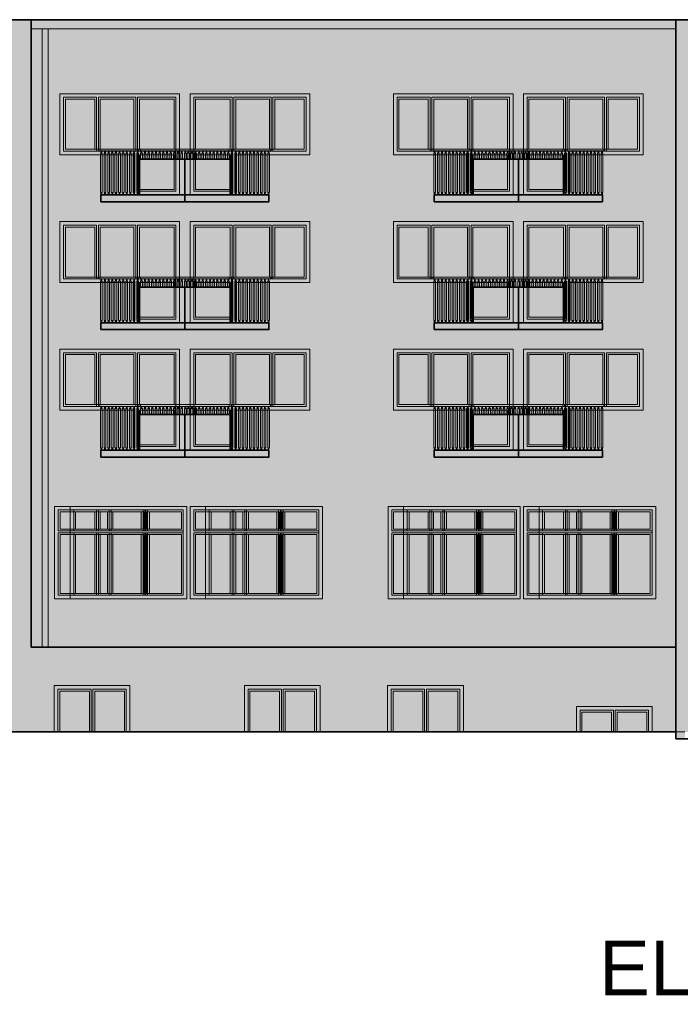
# Model space of a CAD drawing. Header units: inches. Extents: x 0 to 111471, y -105323 to 11070.
# Tile 118 of 256: x 40080 to 41528, y -35550 to -33391. Entities that reach past the tile are written whole.
import ezdxf

# ---------------------------------------------------------------- set-up
doc = ezdxf.new("R2010")
doc.units = ezdxf.units.IN
doc.header["$MEASUREMENT"] = 0
doc.linetypes.add('DASHED', pattern=[19.05, 12.7, -6.35])
for name, color, linetype, lineweight in [('888 drzwi i okna', 4, 'Continuous', 0), ('888 hatch antracyt szary', 251, 'Continuous', 0), ('888 hatch jasny beż', 7, 'Continuous', 0), ('888 projektowane elementy', 6, 'Continuous', 13), ('888 sciany istniejące', 2, 'Continuous', 35), ('888 widok', 8, 'Continuous', 0)]:
    doc.layers.add(name, color=color, linetype=linetype, lineweight=lineweight)
doc.styles.get("Standard").update_dxf_attribs({"font": 'arial.ttf'})

# ---------------------------------------------------------------- blocks, each defined once
blk = doc.blocks.new('G$CCCD7E5BA')
at = {"layer": '888 drzwi i okna', "ltscale": 1.6}
for points in [[(-256, 0), (0, 0), (0, 203), (-256, 203)], [(-174, 195), (-174, 195)]]:
    blk.add_lwpolyline(points, close=True, dxfattribs=at)
for points in [[(-170, 195), (-248, 195), (-248, 149)], [(-244, 195), (-170, 195)], [(-170, 195), (-170, 149)], [(-166, 195), (-166, 149)], [(-90, 195), (-166, 195)], [(-90, 195), (-90, 149)], [(-86, 195), (-86, 149)], [(-86, 8), (-8, 8), (-8, 195), (-86, 195)], [(-174, 191), (-244, 191), (-244, 153)], [(-244, 191), (-174, 191)], [(-174, 191), (-174, 153)], [(-162, 191), (-162, 153)], [(-94, 191), (-162, 191)], [(-94, 191), (-94, 153)], [(-12, 153), (-12, 191), (-82, 191)], [(-82, 191), (-82, 153)], [(-174, 153), (-244, 153)], [(-94, 153), (-162, 153)], [(-12, 153), (-82, 153)], [(-170, 149), (-248, 149)], [(-248, 145), (-248, 8), (-170, 8)], [(-170, 145), (-248, 145)], [(-244, 141), (-244, 12), (-174, 12)], [(-174, 141), (-244, 141)], [(-174, 141), (-174, 12)], [(-170, 145), (-170, 8)], [(-90, 149), (-166, 149)], [(-166, 145), (-166, 8)], [(-90, 145), (-166, 145)], [(-162, 141), (-162, 12)], [(-94, 141), (-162, 141)], [(-94, 141), (-94, 12)], [(-90, 145), (-90, 8)], [(-8, 149), (-86, 149)], [(-86, 145), (-86, 8)], [(-8, 145), (-86, 145)], [(-82, 141), (-82, 12)], [(-12, 141), (-82, 141)], [(-82, 12), (-12, 12), (-12, 141)], [(-166, 8), (-90, 8)], [(-162, 12), (-94, 12)]]:
    blk.add_lwpolyline(points, dxfattribs=at)
blk = doc.blocks.new('G$C3E1F0AC9')
at = {"layer": '888 projektowane elementy', "ltscale": 0.01}
h = blk.add_hatch(color=7, dxfattribs=at)
h.dxf.hatch_style = 1
h.paths.add_polyline_path([(-262.3, 0), (0, 0), (0, -221.8), (-100, -221.8), (-100, -133.8), (-262.3, -133.8)])
at = {"layer": '888 widok', "ltscale": 0.01}
h = blk.add_hatch(color=253, dxfattribs=at)
h.dxf.hatch_style = 1
h.paths.add_polyline_path([(-185.8, -121.8), (-185.8, -50), (-185.8, -12), (-250.3, -12), (-250.3, -50), (-250.3, -121.8)])
h.paths.add_polyline_path([(-100, -121.8), (-100, -50), (-100, -12), (-173.8, -12), (-173.8, -50), (-173.8, -121.8)])
h.paths.add_polyline_path([(-12, -12), (-88, -12), (-88, -50), (-88, -121.8), (-12, -121.8), (-12, -50)])
h.paths.add_polyline_path([(-88, -133.8), (-88, -209.8), (-87.8, -209.8), (-12.2, -209.8), (-12, -209.8), (-12, -133.8), (-87.8, -133.8)], is_closed=False)
at = {"layer": '888 drzwi i okna'}
for points in [[(0, -133.8), (0, 0), (-262.3, 0), (-262.3, -133.8), (-100, -133.8)], [(-262.3, 0), (0, 0), (0, -221.8), (-100, -221.8), (-100, -133.8), (-262.3, -133.8), (-262.3, 0)], [(-181.8, -125.8), (-254.3, -125.8), (-254.3, -8), (-181.8, -8)], [(-250.3, -50), (-250.3, -12), (-185.8, -12)], [(-185.8, -12), (-185.8, -50)], [(-181.8, -8), (-181.8, -54)], [(-177.8, -8), (-96, -8)], [(-177.8, -8), (-177.8, -54)], [(-173.8, -12), (-100, -12)], [(-173.8, -12), (-173.8, -50)], [(-100, -12), (-100, -50)], [(-96, -8), (-96, -54)], [(-92, -8), (-8, -8), (-8, -54)], [(-92, -8), (-92, -54)], [(-12, -8), (-92, -8)], [(-88, -12), (-12, -12), (-12, -50)], [(-12, -12), (-88, -12)], [(-88, -12), (-88, -50)], [(-185.8, -121.8), (-250.3, -121.8), (-250.3, -50)], [(-185.8, -50), (-185.8, -121.8)], [(-181.8, -54), (-181.8, -125.8)], [(-177.8, -54), (-177.8, -125.8)], [(-173.8, -50), (-173.8, -121.8)], [(-100, -50), (-100, -121.8)], [(-96, -54), (-96, -125.8)], [(-8, -54), (-8, -125.8), (-92, -125.8)], [(-92, -54), (-92, -125.8)], [(-12, -50), (-12, -121.8), (-88, -121.8)], [(-88, -50), (-88, -121.8)], [(-96, -125.8), (-177.8, -125.8)], [(-100, -121.8), (-173.8, -121.8)], [(-100, -221.8), (0, -221.8), (0, -125.8)], [(0, -221.8), (-100, -221.8), (-100, -125.8)], [(-12.2, -213.8), (-92, -213.8), (-92, -125.8)], [(-87.8, -213.8), (-8, -213.8), (-8, -125.8)], [(-12.2, -209.8), (-88, -209.8), (-88, -133.8)], [(-87.8, -209.8), (-12, -209.8), (-12, -133.8), (-87.8, -133.8)]]:
    blk.add_lwpolyline(points, dxfattribs=at)
blk.add_lwpolyline([(-88, -8), (-88, -8)], close=True, dxfattribs=at)
blk = doc.blocks.new('G$C9DDF86DA')
at = {"layer": '888 hatch jasny beż'}
h = blk.add_hatch(color=256, dxfattribs=at)
h.dxf.hatch_style = 1
h.paths.add_polyline_path([(-85, 15), (-85, 93), (-283.6, 93), (-283.6, 15)])
h.paths.add_polyline_path([(-363.6, 15), (-365.6, 15), (-368.6, 15), (-368.6, 0), (0, 0), (0, 15), (-3, 15), (-8, 15), (-13, 15), (-18, 15), (-23, 15), (-28, 15), (-33, 15), (-38, 15), (-43, 15), (-48, 15), (-53, 15), (-58, 15), (-63, 15), (-68, 15), (-73, 15), (-78, 15), (-83, 15), (-85, 15), (-283.6, 15), (-285.6, 15), (-290.6, 15), (-295.6, 15), (-300.6, 15), (-305.6, 15), (-310.6, 15), (-315.6, 15), (-320.6, 15), (-325.6, 15), (-330.6, 15), (-335.6, 15), (-340.6, 15), (-345.6, 15), (-350.6, 15), (-355.6, 15), (-360.6, 15)])
at = {"layer": '888 sciany istniejące'}
for points in [[(-363.6, 15), (-283.6, 15), (-283.6, 93), (-85, 93), (-85, 15)], [(-184.3, 93), (-184.3, 0)]]:
    blk.add_lwpolyline(points, dxfattribs=at)
blk.add_lwpolyline([(-368.6, 0), (0, 0), (0, 15), (-368.6, 15)], close=True, dxfattribs=at)
at = {"layer": '888 widok'}
for points in [[(-370.6, 111.2), (-370.6, 111.2), (-285.6, 111.2), (-285.6, 115), (-370.6, 115), (-370.6, 111.2)], [(-368.6, 111.2), (-368.6, 106.2)], [(-366.6, 111.2), (-366.6, 106.2)], [(-360.6, 111.2), (-360.6, 106.2)], [(-358.6, 111.2), (-358.6, 106.2)], [(-352.6, 111.2), (-352.6, 106.2)], [(-350.6, 111.2), (-350.6, 106.2)], [(-344.6, 111.2), (-344.6, 106.2)], [(-342.6, 111.2), (-342.6, 106.2)], [(-336.6, 111.2), (-336.6, 106.2)], [(-334.6, 111.2), (-334.6, 106.2)], [(-328.6, 111.2), (-328.6, 106.2)], [(-326.6, 111.2), (-326.6, 106.2)], [(-320.6, 111.2), (-320.6, 106.2)], [(-318.6, 111.2), (-318.6, 106.2)], [(-312.6, 111.2), (-312.6, 106.2)], [(-310.6, 111.2), (-310.6, 106.2)], [(-304.6, 111.2), (-304.6, 106.2)], [(-302.6, 111.2), (-302.6, 106.2)], [(-296.6, 111.2), (-296.6, 106.2)], [(-294.6, 111.2), (-294.6, 106.2)], [(-288.6, 111.2), (-288.6, 106.2)], [(-286.6, 111.2), (-286.6, 106.2)], [(-281.6, 111.2), (-281.6, 111.2), (-87, 111.2), (-87, 115), (-281.6, 115), (-281.6, 111.2)], [(-280.6, 111.2), (-280.6, 106.2)], [(-278.6, 111.2), (-278.6, 106.2)], [(-272.6, 111.2), (-272.6, 106.2)], [(-270.6, 111.2), (-270.6, 106.2)], [(-264.6, 111.2), (-264.6, 106.2)], [(-262.6, 111.2), (-262.6, 106.2)], [(-256.6, 111.2), (-256.6, 106.2)], [(-254.6, 111.2), (-254.6, 106.2)], [(-248.6, 111.2), (-248.6, 106.2)], [(-246.6, 111.2), (-246.6, 106.2)], [(-240.6, 111.2), (-240.6, 106.2)], [(-238.6, 111.2), (-238.6, 106.2)], [(-232.6, 111.2), (-232.6, 106.2)], [(-230.6, 111.2), (-230.6, 106.2)], [(-224.6, 111.2), (-224.6, 106.2)], [(-222.6, 111.2), (-222.6, 106.2)], [(-216.6, 111.2), (-216.6, 106.2)], [(-214.6, 111.2), (-214.6, 106.2)], [(-208.6, 111.2), (-208.6, 106.2)], [(-206.6, 111.2), (-206.6, 106.2)], [(-200.6, 111.2), (-200.6, 106.2)], [(-198.6, 111.2), (-198.6, 106.2)], [(-192.6, 111.2), (-192.6, 106.2)], [(-190.6, 111.2), (-190.6, 106.2)], [(-184.6, 111.2), (-184.6, 106.2)], [(-182.6, 111.2), (-182.6, 106.2)], [(-178, 111.2), (-178, 106.2)], [(-176, 111.2), (-176, 106.2)], [(-170, 111.2), (-170, 106.2)], [(-168, 111.2), (-168, 106.2)], [(-162, 111.2), (-162, 106.2)], [(-160, 111.2), (-160, 106.2)], [(-154, 111.2), (-154, 106.2)], [(-152, 111.2), (-152, 106.2)], [(-146, 111.2), (-146, 106.2)], [(-144, 111.2), (-144, 106.2)], [(-138, 111.2), (-138, 106.2)], [(-136, 111.2), (-136, 106.2)], [(-130, 111.2), (-130, 106.2)], [(-128, 111.2), (-128, 106.2)], [(-122, 111.2), (-122, 106.2)], [(-120, 111.2), (-120, 106.2)], [(-114, 111.2), (-114, 106.2)], [(-112, 111.2), (-112, 106.2)], [(-106, 111.2), (-106, 106.2)], [(-104, 111.2), (-104, 106.2)], [(-98, 111.2), (-98, 106.2)], [(-96, 111.2), (-96, 106.2)], [(-90, 111.2), (-90, 106.2)], [(-88, 111.2), (-88, 106.2)], [(3, 111.2), (3, 111.2), (-83, 111.2), (-83, 115), (3, 115), (3, 111.2)], [(-82, 111.2), (-82, 106.2)], [(-80, 111.2), (-80, 106.2)], [(-74, 111.2), (-74, 106.2)], [(-72, 111.2), (-72, 106.2)], [(-66, 111.2), (-66, 106.2)], [(-64, 111.2), (-64, 106.2)], [(-58, 111.2), (-58, 106.2)], [(-56, 111.2), (-56, 106.2)], [(-50, 111.2), (-50, 106.2)], [(-48, 111.2), (-48, 106.2)], [(-42, 111.2), (-42, 106.2)], [(-40, 111.2), (-40, 106.2)], [(-34, 111.2), (-34, 106.2)], [(-32, 111.2), (-32, 106.2)], [(-26, 111.2), (-26, 106.2)], [(-24, 111.2), (-24, 106.2)], [(-18, 111.2), (-18, 106.2)], [(-16, 111.2), (-16, 106.2)], [(-10, 111.2), (-10, 106.2)], [(-8, 111.2), (-8, 106.2)], [(-2, 111.2), (-2, 106.2)], [(0, 111.2), (0, 106.2)], [(-369.6, 106.2), (-369.6, 20)], [(-369.6, 106.2), (-365.8, 106.2), (-365.8, 20)], [(-361.6, 106.2), (-361.6, 20)], [(-361.6, 106.2), (-357.8, 106.2), (-357.8, 20)], [(-353.6, 106.2), (-353.6, 20)], [(-353.6, 106.2), (-349.8, 106.2), (-349.8, 20)], [(-345.6, 106.2), (-345.6, 20)], [(-345.6, 106.2), (-341.8, 106.2), (-341.8, 20)], [(-337.6, 106.2), (-337.6, 20)], [(-337.6, 106.2), (-333.8, 106.2), (-333.8, 20)], [(-329.6, 106.2), (-329.6, 20)], [(-329.6, 106.2), (-325.8, 106.2), (-325.8, 20)], [(-321.6, 106.2), (-321.6, 20)], [(-321.6, 106.2), (-317.8, 106.2), (-317.8, 20)], [(-313.6, 106.2), (-313.6, 20)], [(-313.6, 106.2), (-309.8, 106.2), (-309.8, 20)], [(-305.6, 106.2), (-305.6, 20)], [(-305.6, 106.2), (-301.8, 106.2), (-301.8, 20)], [(-297.6, 106.2), (-297.6, 20)], [(-297.6, 106.2), (-293.8, 106.2), (-293.8, 20)], [(-289.6, 106.2), (-289.6, 20)], [(-289.6, 106.2), (-285.8, 106.2), (-285.8, 20)], [(-277.6, 106.2), (-281.4, 106.2), (-281.4, 93)], [(-277.6, 106.2), (-277.6, 93)], [(-269.6, 106.2), (-273.4, 106.2), (-273.4, 93)], [(-269.6, 106.2), (-269.6, 93)], [(-261.6, 106.2), (-265.4, 106.2), (-265.4, 93)], [(-261.6, 106.2), (-261.6, 93)], [(-253.6, 106.2), (-257.4, 106.2), (-257.4, 93)], [(-253.6, 106.2), (-253.6, 93)], [(-245.6, 106.2), (-249.4, 106.2), (-249.4, 93)], [(-245.6, 106.2), (-245.6, 93)], [(-237.6, 106.2), (-241.4, 106.2), (-241.4, 93)], [(-237.6, 106.2), (-237.6, 93)], [(-229.6, 106.2), (-233.4, 106.2), (-233.4, 93)], [(-229.6, 106.2), (-229.6, 93)], [(-221.6, 106.2), (-225.4, 106.2), (-225.4, 93)], [(-221.6, 106.2), (-221.6, 93)], [(-213.6, 106.2), (-217.4, 106.2), (-217.4, 93)], [(-213.6, 106.2), (-213.6, 93)], [(-205.6, 106.2), (-209.4, 106.2), (-209.4, 93)], [(-205.6, 106.2), (-205.6, 93)], [(-197.6, 106.2), (-201.4, 106.2), (-201.4, 93)], [(-197.6, 106.2), (-197.6, 93)], [(-189.6, 106.2), (-193.4, 106.2), (-193.4, 93)], [(-189.6, 106.2), (-189.6, 93)], [(-181.6, 106.2), (-185.4, 106.2), (-185.4, 93)], [(-181.6, 106.2), (-181.6, 93)], [(-179, 106.2), (-179, 93)], [(-179, 106.2), (-175.2, 106.2), (-175.2, 93)], [(-171, 106.2), (-171, 93)], [(-171, 106.2), (-167.2, 106.2), (-167.2, 93)], [(-163, 106.2), (-163, 93)], [(-163, 106.2), (-159.2, 106.2), (-159.2, 93)], [(-155, 106.2), (-155, 93)], [(-155, 106.2), (-151.2, 106.2), (-151.2, 93)], [(-147, 106.2), (-147, 93)], [(-147, 106.2), (-143.2, 106.2), (-143.2, 93)], [(-139, 106.2), (-139, 93)], [(-139, 106.2), (-135.2, 106.2), (-135.2, 93)], [(-131, 106.2), (-131, 93)], [(-131, 106.2), (-127.2, 106.2), (-127.2, 93)], [(-123, 106.2), (-123, 93)], [(-123, 106.2), (-119.2, 106.2), (-119.2, 93)], [(-115, 106.2), (-115, 93)], [(-115, 106.2), (-111.2, 106.2), (-111.2, 93)], [(-107, 106.2), (-107, 93)], [(-107, 106.2), (-103.2, 106.2), (-103.2, 93)], [(-99, 106.2), (-99, 93)], [(-99, 106.2), (-95.2, 106.2), (-95.2, 93)], [(-91, 106.2), (-91, 93)], [(-91, 106.2), (-87.2, 106.2), (-87.2, 93)], [(-79, 106.2), (-82.8, 106.2), (-82.8, 20)], [(-79, 106.2), (-79, 20)], [(-71, 106.2), (-74.8, 106.2), (-74.8, 20)], [(-71, 106.2), (-71, 20)], [(-63, 106.2), (-66.8, 106.2), (-66.8, 20)], [(-63, 106.2), (-63, 20)], [(-55, 106.2), (-58.8, 106.2), (-58.8, 20)], [(-55, 106.2), (-55, 20)], [(-47, 106.2), (-50.8, 106.2), (-50.8, 20)], [(-47, 106.2), (-47, 20)], [(-39, 106.2), (-42.8, 106.2), (-42.8, 20)], [(-39, 106.2), (-39, 20)], [(-31, 106.2), (-34.8, 106.2), (-34.8, 20)], [(-31, 106.2), (-31, 20)], [(-23, 106.2), (-26.8, 106.2), (-26.8, 20)], [(-23, 106.2), (-23, 20)], [(-15, 106.2), (-18.8, 106.2), (-18.8, 20)], [(-15, 106.2), (-15, 20)], [(-7, 106.2), (-10.8, 106.2), (-10.8, 20)], [(-7, 106.2), (-7, 20)], [(1, 106.2), (-2.8, 106.2), (-2.8, 20)], [(1, 106.2), (1, 20)], [(-369.6, 20), (-365.8, 20)], [(-368.6, 20), (-368.6, 15)], [(-366.6, 20), (-366.6, 15)], [(-361.6, 20), (-357.8, 20)], [(-360.6, 20), (-360.6, 15)], [(-358.6, 20), (-358.6, 15)], [(-353.6, 20), (-349.8, 20)], [(-352.6, 20), (-352.6, 15)], [(-350.6, 20), (-350.6, 15)], [(-345.6, 20), (-341.8, 20)], [(-344.6, 20), (-344.6, 15)], [(-342.6, 20), (-342.6, 15)], [(-337.6, 20), (-333.8, 20)], [(-336.6, 20), (-336.6, 15)], [(-334.6, 20), (-334.6, 15)], [(-329.6, 20), (-325.8, 20)], [(-328.6, 20), (-328.6, 15)], [(-326.6, 20), (-326.6, 15)], [(-321.6, 20), (-317.8, 20)], [(-320.6, 20), (-320.6, 15)], [(-318.6, 20), (-318.6, 15)], [(-313.6, 20), (-309.8, 20)], [(-312.6, 20), (-312.6, 15)], [(-310.6, 20), (-310.6, 15)], [(-305.6, 20), (-301.8, 20)], [(-304.6, 20), (-304.6, 15)], [(-302.6, 20), (-302.6, 15)], [(-297.6, 20), (-293.8, 20)], [(-296.6, 20), (-296.6, 15)], [(-294.6, 20), (-294.6, 15)], [(-289.6, 20), (-285.8, 20)], [(-288.6, 20), (-288.6, 15)], [(-286.6, 20), (-286.6, 15)], [(-79, 20), (-82.8, 20)], [(-82, 20), (-82, 15)], [(-80, 20), (-80, 15)], [(-71, 20), (-74.8, 20)], [(-74, 20), (-74, 15)], [(-72, 20), (-72, 15)], [(-63, 20), (-66.8, 20)], [(-66, 20), (-66, 15)], [(-64, 20), (-64, 15)], [(-55, 20), (-58.8, 20)], [(-58, 20), (-58, 15)], [(-56, 20), (-56, 15)], [(-47, 20), (-50.8, 20)], [(-50, 20), (-50, 15)], [(-48, 20), (-48, 15)], [(-39, 20), (-42.8, 20)], [(-42, 20), (-42, 15)], [(-40, 20), (-40, 15)], [(-31, 20), (-34.8, 20)], [(-34, 20), (-34, 15)], [(-32, 20), (-32, 15)], [(-23, 20), (-26.8, 20)], [(-26, 20), (-26, 15)], [(-24, 20), (-24, 15)], [(-15, 20), (-18.8, 20)], [(-18, 20), (-18, 15)], [(-16, 20), (-16, 15)], [(-7, 20), (-10.8, 20)], [(-10, 20), (-10, 15)], [(-8, 20), (-8, 15)], [(1, 20), (-2.8, 20)], [(-2, 20), (-2, 15)], [(0, 20), (0, 15)]]:
    blk.add_lwpolyline(points, dxfattribs=at)
blk = doc.blocks.new('G$C1DB861D3')
at = {"layer": '888 projektowane elementy', "ltscale": 0.01}
h = blk.add_hatch(color=7, dxfattribs=at)
h.dxf.hatch_style = 1
h.paths.add_polyline_path([(-290, 0), (0, 0), (0, 203), (-290, 203)])
at = {"layer": '888 widok', "ltscale": 0.01}
h = blk.add_hatch(color=253, dxfattribs=at)
h.dxf.hatch_style = 1
h.paths.add_polyline_path([(-278, 141), (-278, 12), (-202, 12), (-202, 141)])
h.paths.add_polyline_path([(-100, 141), (-190, 141), (-190, 12), (-100, 12)])
h.paths.add_polyline_path([(-88, 12), (-12, 12), (-12, 141), (-88, 141)])
h.paths.add_polyline_path([(-88, 153), (-12, 153), (-12, 191), (-88, 191)])
h.paths.add_polyline_path([(-100, 191), (-190, 191), (-190, 153), (-100, 153)])
h.paths.add_polyline_path([(-278, 153), (-202, 153), (-202, 191), (-278, 191)])
at = {"layer": '888 drzwi i okna', "ltscale": 1.6}
for points in [[(-290, 0), (0, 0), (0, 203), (-290, 203)], [(-202, 195), (-202, 195)]]:
    blk.add_lwpolyline(points, close=True, dxfattribs=at)
for points in [[(-198, 195), (-282, 195), (-282, 149)], [(-278, 195), (-198, 195)], [(-198, 195), (-198, 149)], [(-96, 195), (-194, 195)], [(-194, 195), (-194, 149)], [(-96, 195), (-96, 149)], [(-92, 8), (-8, 8), (-8, 195), (-92, 195)], [(-92, 195), (-92, 149)], [(-202, 191), (-278, 191), (-278, 153)], [(-278, 191), (-202, 191)], [(-202, 191), (-202, 153)], [(-100, 191), (-190, 191)], [(-190, 191), (-190, 153)], [(-100, 191), (-100, 153)], [(-12, 153), (-12, 191), (-88, 191)], [(-88, 191), (-88, 153)], [(-202, 153), (-278, 153)], [(-100, 153), (-190, 153)], [(-12, 153), (-88, 153)], [(-198, 149), (-282, 149)], [(-282, 145), (-282, 8), (-198, 8)], [(-198, 145), (-282, 145)], [(-278, 141), (-278, 12), (-202, 12)], [(-202, 141), (-278, 141)], [(-202, 141), (-202, 12)], [(-198, 145), (-198, 8)], [(-96, 149), (-194, 149)], [(-194, 145), (-194, 8)], [(-96, 145), (-194, 145)], [(-190, 141), (-190, 12)], [(-100, 141), (-190, 141)], [(-100, 141), (-100, 12)], [(-96, 145), (-96, 8)], [(-8, 149), (-92, 149)], [(-92, 145), (-92, 8)], [(-8, 145), (-92, 145)], [(-88, 12), (-12, 12), (-12, 141)], [(-88, 141), (-88, 12)], [(-12, 141), (-88, 141)], [(-194, 8), (-96, 8)], [(-190, 12), (-100, 12)]]:
    blk.add_lwpolyline(points, dxfattribs=at)
blk = doc.blocks.new('G$C4DE9B923')
at = {"layer": '888 projektowane elementy', "ltscale": 0.01}
h = blk.add_hatch(color=7, dxfattribs=at)
h.dxf.hatch_style = 1
h.paths.add_polyline_path([(-166, 0), (0, 0), (0, 101.7), (-166, 101.7)])
h = blk.add_hatch(color=253, dxfattribs=at)
h.dxf.hatch_style = 1
h.paths.add_polyline_path([(-89, 89.7), (-154, 89.7), (-154, 0), (-89, 0)])
h.paths.add_polyline_path([(-77, 89.7), (-77, 0), (-12, 0), (-12, 89.7)])
at = {"layer": '888 drzwi i okna'}
for points in [[(-166, 0), (0, 0), (0, 101.7), (-166, 101.7), (-166, 0)], [(-85, 93.7), (-158, 93.7), (-158, 0)], [(-89, 89.7), (-154, 89.7), (-154, 0)], [(-89, 89.7), (-89, 0)], [(-85, 93.7), (-85, 0)], [(-8, 0), (-8, 93.7), (-81, 93.7)], [(-81, 93.7), (-81, 0)], [(-12, 0), (-12, 89.7), (-77, 89.7)], [(-77, 89.7), (-77, 0)]]:
    blk.add_lwpolyline(points, dxfattribs=at)

msp = doc.modelspace()

# ---------------------------------------------------------------- hatches: boundary and pattern name
at = {"layer": '888 drzwi i okna', "ltscale": 0.01}
h = msp.add_hatch(color=7, dxfattribs=at)
h.dxf.hatch_style = 1
h.paths.add_polyline_path([(41300.713, -34953.068), (41466.713, -34953.068), (41466.713, -34897.462), (41300.713, -34897.462)])
h = msp.add_hatch(color=253, dxfattribs=at)
h.dxf.hatch_style = 1
h.paths.add_polyline_path([(41312.713, -34953.068), (41377.713, -34953.068), (41377.713, -34909.462), (41312.713, -34909.462)])
h.paths.add_polyline_path([(41389.713, -34953.068), (41454.713, -34953.068), (41454.713, -34909.462), (41389.713, -34909.462)])
at = {"layer": '888 hatch antracyt szary', "ltscale": 0.01}
h = msp.add_hatch(color=256, dxfattribs=at)
h.dxf.hatch_style = 1
h.paths.add_polyline_path([(39030.262, -34945.347), (38373.262, -34945.347), (36258.262, -34945.347), (36258.262, -34767.347), (38996.262, -34767.347), (38992.815, -33548.347), (39030.262, -33548.347), (39030.262, -34767.347), (40054.535, -34767.347), (40054.535, -33391.347), (40105.535, -33391.347), (40105.535, -34767.347), (41518.535, -34767.347), (41518.535, -34953.066), (40055.48, -34953.063), (39606.535, -34955.347), (39123.911, -34947.597), (39116.49, -34947.591)])
h = msp.add_hatch(color=256, dxfattribs=at)
h.dxf.hatch_style = 1
h.paths.add_polyline_path([(40054.535, -33391.347), (38684.27, -33391.347), (38684.27, -33411.347), (40054.535, -33411.347)])
h.paths.add_polyline_path([(41558.535, -33411.347), (41558.535, -33391.347), (40105.535, -33391.347), (40105.535, -33411.347), (41518.535, -33411.347), (41518.535, -34968.068), (41538.535, -34968.068), (41538.535, -34953.068), (41569.232, -34953.068), (41573.535, -34953.068), (41573.535, -34938.068), (41608.535, -34938.068), (41608.535, -34923.068), (41643.535, -34923.068), (41643.535, -34908.068), (41678.535, -34908.068), (41678.535, -34893.068), (41713.535, -34893.068), (41713.535, -34878.068), (41748.535, -34878.068), (41748.535, -34863.068), (41783.535, -34863.068), (41783.535, -34847.068), (41558.535, -34847.068)])
h.paths.add_polyline_path([(42248.535, -33411.347), (42248.535, -33391.347), (41558.535, -33391.347), (41558.535, -33411.347), (41569.232, -33411.347), (41582.232, -33411.347), (41589.232, -33411.347), (41594.232, -33411.347), (42215.211, -33411.347), (42228.211, -33411.347), (42235.211, -33411.347), (42240.211, -33411.347)])
h.paths.add_polyline_path([(43357.535, -33391.347), (43002.535, -33391.347), (43002.535, -33411.347), (43002.535, -34526.368), (43275.276, -34458.419), (43281.584, -34456.847), (43287.535, -34455.365), (43357.535, -34437.925), (43357.535, -34148.433), (43357.535, -34182.068), (44257.922, -34182.068), (44257.922, -34931.347), (44257.922, -34789.502), (44130.535, -34789.502), (44130.535, -34931.347), (44297.922, -34931.347), (44297.922, -34152.068), (43357.535, -34152.068), (43357.535, -33411.347)])
h = msp.add_hatch(color=256, dxfattribs=at)
h.dxf.hatch_style = 1
h.paths.add_polyline_path([(40129.497, -34767.347), (40129.497, -33411.347), (40142.497, -33411.347), (40142.497, -34767.347)])
at = {"layer": '888 hatch jasny beż', "ltscale": 0.01}
h = msp.add_hatch(color=256, dxfattribs=at)
h.dxf.hatch_style = 1
h.paths.add_polyline_path([(43317.535, -34152.068), (44257.922, -34152.068), (44257.922, -34931.347), (44130.535, -34931.347), (44130.535, -34615.068), (44130.535, -34618.493), (44170.535, -34618.493), (44170.535, -34598.493), (44158.035, -34598.493), (43442.818, -34420.307), (43435.535, -34418.493), (43357.535, -34437.925), (43357.535, -34152.068)])
h.paths.add_polyline_path([(43002.535, -33411.347), (38684.27, -33411.347), (38684.27, -33548.347), (39030.262, -33548.347), (39030.262, -34767.347), (41518.535, -34767.347), (41558.535, -34847.068), (42246.285, -34847.068), (42740.535, -34767.347), (42740.535, -34615.068), (42740.535, -34618.493), (42700.535, -34618.493), (42700.535, -34598.493), (42713.035, -34598.493), (43002.535, -34526.368)])

# ---------------------------------------------------------------- linework, layer by layer
at = {"layer": '888 drzwi i okna'}
for points in [[(40330.535, -33675.347), (40240.535, -33675.347)], [(40553.535, -33675.347), (40643.535, -33675.347)], [(41061.535, -33675.347), (40971.535, -33675.347)], [(41284.535, -33675.347), (41374.535, -33675.347)], [(40334.535, -33679.347), (40236.535, -33679.347)], [(40549.535, -33679.347), (40647.535, -33679.347)], [(41065.535, -33679.347), (40967.535, -33679.347)], [(41280.535, -33679.347), (41378.535, -33679.347)], [(40330.535, -33955.847), (40240.535, -33955.847)], [(40553.535, -33955.847), (40643.535, -33955.847)], [(41061.535, -33955.847), (40971.535, -33955.847)], [(41284.535, -33955.847), (41374.535, -33955.847)], [(40334.535, -33959.847), (40236.535, -33959.847)], [(40549.535, -33959.847), (40647.535, -33959.847)], [(41065.535, -33959.847), (40967.535, -33959.847)], [(41280.535, -33959.847), (41378.535, -33959.847)], [(40330.535, -34235.347), (40240.535, -34235.347)], [(40553.535, -34235.347), (40643.535, -34235.347)], [(41061.535, -34235.347), (40971.535, -34235.347)], [(41284.535, -34235.347), (41374.535, -34235.347)], [(40334.535, -34239.347), (40236.535, -34239.347)], [(40549.535, -34239.347), (40647.535, -34239.347)], [(41065.535, -34239.347), (40967.535, -34239.347)], [(41280.535, -34239.347), (41378.535, -34239.347)], [(40321.713, -34953.068), (40321.713, -34851.347), (40155.713, -34851.347), (40155.713, -34953.068)], [(40236.713, -34859.347), (40163.713, -34859.347), (40163.713, -34953.068)], [(40232.713, -34863.347), (40167.713, -34863.347), (40167.713, -34953.068)], [(40232.713, -34863.347), (40232.713, -34953.068)], [(40236.713, -34859.347), (40236.713, -34953.068)], [(40313.713, -34953.068), (40313.713, -34859.347), (40240.713, -34859.347)], [(40240.713, -34859.347), (40240.713, -34953.068)], [(40309.713, -34953.068), (40309.713, -34863.347), (40244.713, -34863.347)], [(40244.713, -34863.347), (40244.713, -34953.068)], [(40738.713, -34953.068), (40738.713, -34851.347), (40572.713, -34851.347), (40572.713, -34953.068)], [(40653.713, -34859.347), (40580.713, -34859.347), (40580.713, -34953.068)], [(40649.713, -34863.347), (40584.713, -34863.347), (40584.713, -34953.068)], [(40649.713, -34863.347), (40649.713, -34953.068)], [(40653.713, -34859.347), (40653.713, -34953.068)], [(40730.713, -34953.068), (40730.713, -34859.347), (40657.713, -34859.347)], [(40657.713, -34859.347), (40657.713, -34953.068)], [(40726.713, -34953.068), (40726.713, -34863.347), (40661.713, -34863.347)], [(40661.713, -34863.347), (40661.713, -34953.068)], [(41052.713, -34953.068), (41052.713, -34851.347), (40886.713, -34851.347), (40886.713, -34953.068)], [(40967.713, -34859.347), (40894.713, -34859.347), (40894.713, -34953.068)], [(40963.713, -34863.347), (40898.713, -34863.347), (40898.713, -34953.068)], [(40963.713, -34863.347), (40963.713, -34953.068)], [(40967.713, -34859.347), (40967.713, -34953.068)], [(41044.713, -34953.068), (41044.713, -34859.347), (40971.713, -34859.347)], [(40971.713, -34859.347), (40971.713, -34953.068)], [(41040.713, -34953.068), (41040.713, -34863.347), (40975.713, -34863.347)], [(40975.713, -34863.347), (40975.713, -34953.068)], [(41466.713, -34953.068), (41466.713, -34897.462), (41300.713, -34897.462), (41300.713, -34953.068)], [(41381.713, -34905.462), (41308.713, -34905.462), (41308.713, -34953.068)], [(41381.713, -34905.462), (41381.713, -34953.068)], [(41458.713, -34953.068), (41458.713, -34905.462), (41385.713, -34905.462)], [(41385.713, -34905.462), (41385.713, -34953.068)], [(41377.713, -34909.462), (41312.713, -34909.462), (41312.713, -34953.068)], [(41377.713, -34909.462), (41377.713, -34953.068)], [(41454.713, -34953.068), (41454.713, -34909.462), (41389.713, -34909.462)], [(41389.713, -34909.462), (41389.713, -34953.068)]]:
    msp.add_lwpolyline(points, dxfattribs=at)
at = {"layer": '888 drzwi i okna', "linetype": 'DASHED'}
for points in [[(40553.535, -33775.347), (40453.535, -33775.347), (40453.535, -33679.347)], [(40453.535, -33775.347), (40553.535, -33775.347), (40553.535, -33679.347)], [(40541.332, -33767.347), (40461.535, -33767.347), (40461.535, -33679.347)], [(40541.332, -33763.347), (40465.535, -33763.347), (40465.535, -33679.347)], [(40465.737, -33767.347), (40545.535, -33767.347), (40545.535, -33679.347)], [(41284.535, -33775.347), (41184.535, -33775.347), (41184.535, -33679.347)], [(41184.535, -33775.347), (41284.535, -33775.347), (41284.535, -33679.347)], [(41272.332, -33767.347), (41192.535, -33767.347), (41192.535, -33679.347)], [(41272.332, -33763.347), (41196.535, -33763.347), (41196.535, -33679.347)], [(41196.737, -33767.347), (41276.535, -33767.347), (41276.535, -33679.347)], [(40553.535, -34055.847), (40453.535, -34055.847), (40453.535, -33959.847)], [(40453.535, -34055.847), (40553.535, -34055.847), (40553.535, -33959.847)], [(40541.332, -34047.847), (40461.535, -34047.847), (40461.535, -33959.847)], [(40541.332, -34043.847), (40465.535, -34043.847), (40465.535, -33959.847)], [(40465.737, -34047.847), (40545.535, -34047.847), (40545.535, -33959.847)], [(41284.535, -34055.847), (41184.535, -34055.847), (41184.535, -33959.847)], [(41184.535, -34055.847), (41284.535, -34055.847), (41284.535, -33959.847)], [(41272.332, -34047.847), (41192.535, -34047.847), (41192.535, -33959.847)], [(41272.332, -34043.847), (41196.535, -34043.847), (41196.535, -33959.847)], [(41196.737, -34047.847), (41276.535, -34047.847), (41276.535, -33959.847)], [(40553.535, -34335.347), (40453.535, -34335.347), (40453.535, -34239.347)], [(40541.332, -34327.347), (40461.535, -34327.347), (40461.535, -34239.347)], [(40541.332, -34323.347), (40465.535, -34323.347), (40465.535, -34239.347)], [(41284.535, -34335.347), (41184.535, -34335.347), (41184.535, -34239.347)], [(41184.535, -34335.347), (41284.535, -34335.347), (41284.535, -34239.347)], [(41272.332, -34327.347), (41192.535, -34327.347), (41192.535, -34239.347)], [(41272.332, -34323.347), (41196.535, -34323.347), (41196.535, -34239.347)], [(41196.737, -34327.347), (41276.535, -34327.347), (41276.535, -34239.347)]]:
    msp.add_lwpolyline(points, dxfattribs=at)
at = {"layer": '888 projektowane elementy'}
msp.add_lwpolyline([(40105.535, -33411.347), (41518.535, -33411.347)], dxfattribs=at)
msp.add_lwpolyline([(40105.535, -33411.347), (41518.535, -33411.347)], dxfattribs=at)
at = {"layer": '888 projektowane elementy', "ltscale": 0.01}
msp.add_lwpolyline([(40129.497, -34767.347), (40129.497, -33411.347), (40142.497, -33411.347), (40142.497, -34767.347)], dxfattribs=at)
at = {"layer": '888 sciany istniejące'}
for points in [[(38634.27, -33391.347), (43357.535, -33391.347)], [(40105.535, -34767.347), (40105.535, -33391.347)], [(41518.535, -34832.347), (41518.535, -33391.347)], [(41518.535, -34953.068), (41518.535, -33391.347), (42338.084, -33391.347)], [(40105.535, -34767.347), (41518.535, -34767.347)], [(40054.535, -34953.068), (41518.535, -34953.068)], [(41518.535, -34953.068), (41518.535, -34968.068)], [(41518.535, -34968.068), (42248.535, -34968.068)]]:
    msp.add_lwpolyline(points, dxfattribs=at)
msp.add_lwpolyline([(40257.737, -34350.347), (40626.332, -34350.347), (40626.332, -34335.347), (40257.737, -34335.347)], close=True, dxfattribs=at)
msp.add_lwpolyline([(40257.737, -34350.347), (40626.332, -34350.347), (40626.332, -34335.347), (40257.737, -34335.347)], close=True, dxfattribs=at)
at = {"layer": '888 widok'}
msp.add_lwpolyline([(41518.535, -34953.068), (41538.535, -34953.068)], dxfattribs=at)

# ---------------------------------------------------------------- block references
at = {"layer": '888 drzwi i okna', "ltscale": 0.01}
for name, p in [('G$C3E1F0AC9', (40430.535, -33553.545)), ('G$C3E1F0AC9', (41161.535, -33553.545)), ('G$C3E1F0AC9', (40430.535, -33834.045)), ('G$C3E1F0AC9', (41161.535, -33834.045)), ('G$C3E1F0AC9', (40430.535, -34113.545)), ('G$C3E1F0AC9', (41161.535, -34113.545)), ('G$C1DB861D3', (40446.535, -34661.347)), ('G$C1DB861D3', (40743.535, -34661.347)), ('G$C1DB861D3', (41177.535, -34661.347)), ('G$C1DB861D3', (41474.535, -34661.347)), ('G$C4DE9B923', (40321.713, -34953.068)), ('G$C4DE9B923', (40738.713, -34953.068)), ('G$C4DE9B923', (41052.713, -34953.068))]:
    msp.add_blockref(name, p, dxfattribs=at)
at = {"layer": '888 drzwi i okna', "ltscale": 0.01, "xscale": -1}
for p in [(40453.535, -33553.545), (41184.535, -33553.545), (40453.535, -33834.045), (41184.535, -33834.045), (40453.535, -34113.545), (41184.535, -34113.545)]:
    msp.add_blockref('G$C3E1F0AC9', p, dxfattribs=at)
at = {"layer": '888 drzwi i okna'}
for p in [(40446.535, -34661.347), (40743.535, -34661.347), (41177.535, -34661.347), (41474.535, -34661.347)]:
    msp.add_blockref('G$CCCD7E5BA', p, dxfattribs=at)
at = {"layer": '888 projektowane elementy', "ltscale": 0.01}
for p in [(40626.535, -33790.347), (41357.535, -33790.347), (40626.535, -34070.847), (41357.535, -34070.847), (40626.535, -34350.347), (41357.535, -34350.347)]:
    msp.add_blockref('G$C9DDF86DA', p, dxfattribs=at)

# ---------------------------------------------------------------- texts
at = {"insert": (41350.036, -35410.533), "char_height": 120, "width": 2821.07918, "attachment_point": 1}
msp.add_mtext('ELEWACJA POŁUDNIOWA 1', dxfattribs=at)

doc.saveas('drawing.dxf')
